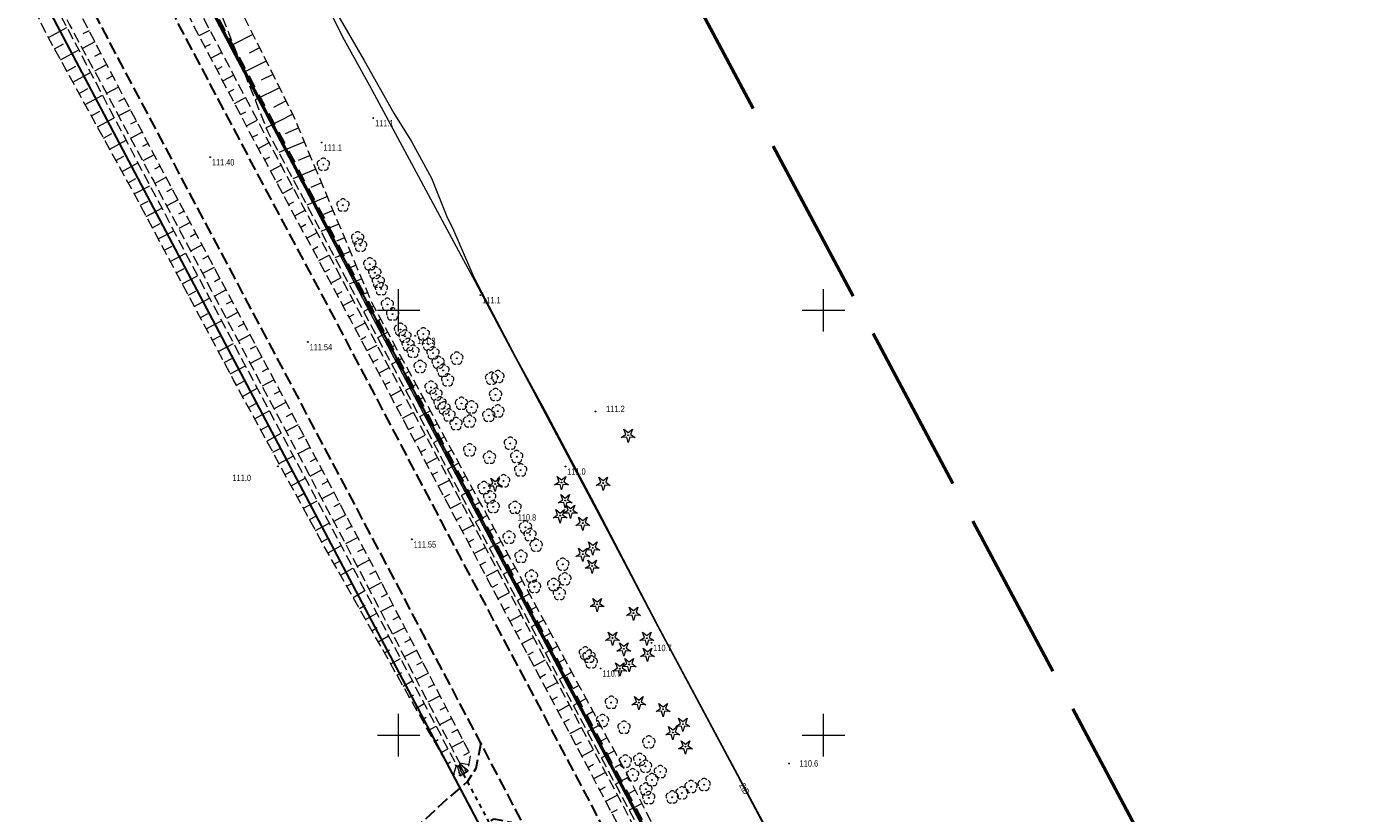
# Model space of a CAD drawing. Header units: metres. Extents: x 7531673 to 7533164, y 5721297 to 5724010.
# Tile 37 of 58: x 7532306 to 7532464, y 5722741 to 5722833. Entities that reach past the tile are written whole.
import ezdxf
from ezdxf.enums import TextEntityAlignment as Align

# ---------------------------------------------------------------- set-up
doc = ezdxf.new("R2010")
doc.units = ezdxf.units.M
for name, pattern in [('4_SUPT_01', [0]), ('GAO', [2.5, 1.5, -1]), ('GDE', [0]), ('GUZ', [1, 0.5, -0.5]), ('L_0_05', [1.75, 1.25, -0.5]), ('L_0_06', [2, 1.5, -0.5]), ('L_0_09', [2.5, 2, -0.5]), ('L_0_7E', [1, 0.5, -0.5])]:
    doc.linetypes.add(name, pattern=pattern)
doc.layers.get('0').update_dxf_attribs({"color": 252})
for name, color, linetype, lineweight in [('Dzialki', 80, 'GDE', 30), ('EPGPO_L_0', 204, 'GAO', 70), ('jezdnia', 252, 'L_0_06', 18), ('k', 252, 'Continuous', 18), ('przepust', 252, 'L_0_7E', 35), ('RTPW_T_0', 252, 'Continuous', 15), ('skarpa_nieumocniona', 252, 'L_0_05', 18), ('skarpa_umocniona', 252, 'Continuous', 18), ('SUPT_E_T_0', 30, 'Continuous', 15), ('SUPT_L_0', 30, '4_SUPT_01', 18), ('Uzytki', 252, 'GUZ', 18), ('wysokosci_naturalne', 7, 'Continuous', 18), ('wysokosci_sztuczne', 7, 'Continuous', 18)]:
    doc.layers.add(name, color=color, linetype=linetype, lineweight=lineweight)
doc.layers.add('zakres', color=7, linetype='L_0_09', lineweight=50, true_color=0xff05ff)
doc.styles.get("Standard").update_dxf_attribs({"font": 'arial.ttf'})

# ---------------------------------------------------------------- blocks, each defined once
blk = doc.blocks.new('2_RTPW01')
at = {"linetype": 'Continuous'}
blk.add_circle((0, 0), 0.045, dxfattribs=at)
blk = doc.blocks.new('L_0_7E_1')
at = {"color": 0, "linetype": 'Continuous', "lineweight": 13, "flags": 128}
for points in [[(0, 0), (-0.7, 0.7)], [(0, 0), (-0.7, -0.7)]]:
    blk.add_lwpolyline(points, dxfattribs=at)
blk = doc.blocks.new('OBOP02_01')
at = {"linetype": 'Continuous', "lineweight": 18}
blk.add_hatch(color=0, dxfattribs=at).paths.add_polyline_path([(0, -0.1, 1), (0, 0.1, 1)])
at = {"color": 0, "linetype": 'Continuous', "lineweight": 18}
blk.add_circle((0, 0), 0.1, dxfattribs=at)
for centre, radius, start, end in [((-0.77, 0.25), 0.7, 101.6336, 222.6627), ((0, 0.8), 0.7, 29.8459, 150.1541), ((0.77, 0.25), 0.7, 317.3373, 78.3664), ((-0.46, -0.64), 0.71, 174.3693, 292.5572), ((0.46, -0.64), 0.71, 247.4428, 5.6307)]:
    blk.add_arc(centre, radius, start, end, dxfattribs=at)
blk = doc.blocks.new('OBOP01_01')
at = {"linetype": 'Continuous', "lineweight": 18}
blk.add_hatch(color=0, dxfattribs=at).paths.add_polyline_path([(0, -0.1, 1), (0, 0.1, 1)])
at = {"color": 0, "linetype": 'Continuous', "lineweight": 18, "flags": 128}
blk.add_lwpolyline([(0, -1.74), (-0.35, -0.48), (-1.65, -0.54), (-0.57, 0.18), (-1.02, 1.4), (0, 0.6), (1.02, 1.4), (0.57, 0.18), (1.65, -0.54), (0.35, -0.48), (0, -1.74)], dxfattribs=at)
at = {"color": 0, "linetype": 'Continuous', "lineweight": 18}
blk.add_circle((0, 0), 0.1, dxfattribs=at)
blk = doc.blocks.new('RTPW01')
at = {"linetype": 'Continuous', "lineweight": 13}
blk.add_hatch(color=0, dxfattribs=at).paths.add_polyline_path([(0, -0.09, 1), (0, 0.09, 1)])
at = {"color": 0, "linetype": 'Continuous', "lineweight": 13}
blk.add_circle((0, 0), 0.0906, dxfattribs=at)
blk = doc.blocks.new('RTPW02')
at = {"linetype": 'Continuous', "lineweight": 13}
blk.add_hatch(color=0, dxfattribs=at).paths.add_polyline_path([(0, -0.09, 1), (0, 0.09, 1)])
at = {"color": 0, "linetype": 'Continuous', "lineweight": 13}
blk.add_circle((0, 0), 0.0906, dxfattribs=at)

msp = doc.modelspace()

# ---------------------------------------------------------------- linework, layer by layer
at = {"layer": 'Dzialki'}
for p, q in [((7532306.54, 5722876.13), (7532381.3, 5722734.67)), ((7532375.62, 5722709.05), (7532291.51, 5722868.19))]:
    msp.add_line(p, q, dxfattribs=at)
at = {"layer": 'EPGPO_L_0', "linetype": 'GAO'}
msp.add_line((7532306.54, 5722876.13), (7532562.9, 5722391.02), dxfattribs=at)
at = {"layer": 'jezdnia', "color": 251, "lineweight": 30, "flags": 128}
for points in [[(7532144.01, 5723175.21), (7532155.76, 5723152.94), (7532168.7, 5723128.19), (7532182.31, 5723102.41), (7532194.47, 5723079.23), (7532202.46, 5723064.01), (7532210.49, 5723048.62), (7532221.06, 5723028.65), (7532227.64, 5723016.17), (7532246.34, 5722980.72), (7532257.79, 5722959.03), (7532270.63, 5722934.77), (7532282.33, 5722912.62), (7532295.34, 5722888.02), (7532312.1, 5722856.4), (7532321.26, 5722839.02), (7532331.45, 5722819.68), (7532342.89, 5722798.17), (7532354.92, 5722775.31), (7532372.54, 5722742.03), (7532384.06, 5722720.15), (7532394.1, 5722701.22), (7532400.58, 5722688.99), (7532401.01, 5722688.15), (7532412.82, 5722665.8), (7532424.3, 5722644.09), (7532435.61, 5722622.71), (7532446.73, 5722601.75), (7532458.11, 5722580.18), (7532470.06, 5722557.58), (7532482.2, 5722534.57), (7532492.66, 5722514.76), (7532501.35, 5722498.33), (7532513.72, 5722474.97), (7532523.07, 5722457.35), (7532533.17, 5722438.19), (7532544.39, 5722416.98), (7532555.35, 5722396.19), (7532555.41, 5722396.05), (7532559.52, 5722388.58), (7532564.33, 5722379.89), (7532564.69, 5722379.25), (7532568.67, 5722372.06), (7532573.59, 5722363.27), (7532579.36, 5722352.97), (7532583.23, 5722346.24), (7532589.26, 5722338.92)], [(7532617.08, 5722258.26), (7532614.15, 5722263.69), (7532608.62, 5722274.38), (7532604.74, 5722281.75), (7532598.63, 5722293.3), (7532591.34, 5722307.27), (7532584.12, 5722321.19), (7532576.54, 5722335.73), (7532569.41, 5722349.09), (7532568.55, 5722350.78), (7532565.6, 5722356.67), (7532560.78, 5722366.49), (7532556.81, 5722374.68), (7532556.51, 5722375.32), (7532552.38, 5722383.77), (7532548.35, 5722392.05), (7532548.26, 5722392.2), (7532537.21, 5722413.25), (7532526.05, 5722434.31), (7532515.77, 5722453.81), (7532506.62, 5722471.04), (7532493.84, 5722495.26), (7532485.47, 5722511.03), (7532474.97, 5722530.92), (7532462.83, 5722553.9), (7532450.84, 5722576.6), (7532439.72, 5722597.63), (7532428.42, 5722619), (7532417.29, 5722640.04), (7532405.47, 5722662.39), (7532394.18, 5722683.74), (7532376.97, 5722716.29), (7532365.35, 5722738.22), (7532359.68, 5722749.07), (7532347.98, 5722771.21), (7532335.72, 5722794.35), (7532324.06, 5722816.35), (7532314.09, 5722835.15), (7532304.88, 5722852.71), (7532288.18, 5722884.36), (7532275.18, 5722908.84), (7532263.14, 5722931.64), (7532250.74, 5722954.99), (7532238.99, 5722977.22), (7532220.85, 5723011.65), (7532214.02, 5723024.62), (7532203.45, 5723044.66), (7532195.36, 5723060.09), (7532187.44, 5723075.14), (7532175.36, 5723098.19), (7532161.65, 5723124.23), (7532148.64, 5723149.19), (7532136.91, 5723171.4)], [(7532359.68, 5722749.07), (7532359.09, 5722746.09), (7532358.09, 5722744.54), (7532355.64, 5722742.43), (7532351.32, 5722738.46), (7532353.88, 5722735.64), (7532361.21, 5722740.17), (7532363.21, 5722739.77), (7532365.35, 5722738.22)]]:
    msp.add_lwpolyline(points, dxfattribs=at)
at = {"layer": 'k', "linetype": 'Continuous', "lineweight": 18, "flags": 128}
for points in [[(7532350, 5722797.5), (7532350, 5722802.5)], [(7532400, 5722797.5), (7532400, 5722802.5)], [(7532347.5, 5722800), (7532352.5, 5722800)], [(7532397.5, 5722800), (7532402.5, 5722800)], [(7532350, 5722747.5), (7532350, 5722752.5)], [(7532400, 5722747.5), (7532400, 5722752.5)], [(7532347.5, 5722750), (7532352.5, 5722750)], [(7532397.5, 5722750), (7532402.5, 5722750)]]:
    msp.add_lwpolyline(points, dxfattribs=at)
at = {"layer": 'przepust', "color": 24, "lineweight": 30, "flags": 128}
msp.add_lwpolyline([(7532357.13, 5722746.33), (7532361.34, 5722738.37)], dxfattribs=at)
at = {"layer": 'skarpa_nieumocniona', "color": 252, "lineweight": 18, "flags": 128}
for points in [[(7532398.06, 5722701.58), (7532399.09, 5722700.44), (7532398.86, 5722702.15), (7532388.52, 5722722.5), (7532377.17, 5722744.88), (7532359.53, 5722777.5), (7532346.88, 5722800.83), (7532337.58, 5722823.01), (7532327.36, 5722843.46), (7532318.41, 5722859.98), (7532302.37, 5722889.85), (7532286.27, 5722914.94), (7532275.41, 5722937.34), (7532261.82, 5722961.14), (7532250.8, 5722983.26), (7532231.81, 5723018.67), (7532232.32, 5723025.84), (7532230.37, 5723034.13), (7532224.38, 5723049.96), (7532221.23, 5723055.36), (7532210.65, 5723068.45), (7532199.94, 5723082.97), (7532186.7, 5723104.32), (7532172.78, 5723133.56), (7532160.9, 5723155.77), (7532148.97, 5723178.9), (7532147.17, 5723177.18), (7532158.94, 5723154.42), (7532171.67, 5723130.18), (7532185.47, 5723103.69), (7532197.24, 5723081.54), (7532208.99, 5723066.67), (7532217.24, 5723053.62), (7532226.88, 5723032.44), (7532230.48, 5723024.72), (7532229.12, 5723022.09), (7532230.83, 5723018.09), (7532249.4, 5722982.51), (7532260.71, 5722960.6), (7532273.74, 5722936.32), (7532285.42, 5722914.48), (7532300.07, 5722891.7), (7532317.27, 5722859.13), (7532326.05, 5722842.58), (7532334.56, 5722821.07), (7532345.69, 5722800.21), (7532358.12, 5722776.84), (7532375.7, 5722743.91), (7532387.34, 5722721.78)], [(7532397.77, 5722701.44), (7532398.06, 5722699.99), (7532396.48, 5722700.8), (7532385.68, 5722720.58), (7532374.07, 5722742.82), (7532356.38, 5722776.09), (7532344.25, 5722799.09), (7532332.85, 5722820.24), (7532322.5, 5722839.94), (7532313.47, 5722857.01), (7532296.65, 5722888.84), (7532283.76, 5722913.45), (7532271.97, 5722935.45), (7532259.21, 5722959.72), (7532247.74, 5722981.44), (7532229.06, 5723016.92), (7532222.5, 5723029.44), (7532211.9, 5723049.37), (7532203.96, 5723064.4), (7532195.66, 5723080.05), (7532183.86, 5723102.83), (7532170.08, 5723128.98), (7532157.25, 5723153.53), (7532145.45, 5723175.95), (7532146.83, 5723176.8), (7532158.49, 5723154.35), (7532171.29, 5723129.83), (7532185.13, 5723103.59), (7532196.88, 5723081.2), (7532205.4, 5723065.35), (7532213.33, 5723050.46), (7532224.07, 5723030.51), (7532230.28, 5723017.73), (7532248.87, 5722982.12), (7532260.33, 5722960.41), (7532273.35, 5722936.16), (7532285.04, 5722914.26), (7532297.92, 5722889.86), (7532314.56, 5722857.85), (7532323.58, 5722840.96), (7532334.14, 5722820.89), (7532345.28, 5722799.99), (7532357.76, 5722776.69), (7532375.38, 5722743.65), (7532386.95, 5722721.57)], [(7532357.27, 5722746.55), (7532358.17, 5722745.79), (7532358.49, 5722747.65), (7532346.59, 5722770.67), (7532334.39, 5722793.63), (7532322.59, 5722815.69), (7532312.7, 5722834.54), (7532303.46, 5722852.13), (7532286.94, 5722883.58), (7532273.83, 5722908.3), (7532261.69, 5722931.27), (7532249.53, 5722954.15), (7532237.73, 5722976.49), (7532219.57, 5723010.99), (7532212.68, 5723023.95), (7532202.11, 5723043.85), (7532193.87, 5723059.4), (7532186.11, 5723074.41), (7532173.94, 5723097.66), (7532160.52, 5723123.45), (7532147.2, 5723148.63), (7532135.72, 5723170.66), (7532133.76, 5723169.67), (7532145.86, 5723148), (7532159.04, 5723122.85), (7532172.73, 5723097.08), (7532184.93, 5723073.46), (7532192.49, 5723058.81), (7532200.66, 5723043.24), (7532211.33, 5723023.13), (7532218.19, 5723010.04), (7532236.38, 5722975.75), (7532248.07, 5722953.3), (7532260.31, 5722930.8), (7532272.72, 5722907.53), (7532285.56, 5722882.68), (7532301.98, 5722851.52), (7532311.28, 5722833.59), (7532321.17, 5722815.19), (7532333.07, 5722792.71), (7532343.28, 5722773.42)], [(7532356.92, 5722746.28), (7532357.24, 5722745.22), (7532356.37, 5722745.45), (7532341.04, 5722772.59), (7532330.53, 5722791.87), (7532318.68, 5722814.08), (7532308.61, 5722832.39), (7532299.29, 5722851.64), (7532283.12, 5722881.23), (7532270.2, 5722906.39), (7532258.08, 5722929.91), (7532246.68, 5722952.75), (7532233.99, 5722974.7), (7532217.04, 5723009.48), (7532209.77, 5723022.34), (7532204.34, 5723032.45), (7532198.46, 5723041.7), (7532190.07, 5723058.18), (7532183.7, 5723072.51), (7532171.07, 5723096.79), (7532157.56, 5723121.79), (7532144.14, 5723147.08), (7532132.29, 5723168.34), (7532133.63, 5723169.37), (7532145.52, 5723147.88), (7532158.69, 5723122.46), (7532172.42, 5723096.93), (7532184.61, 5723073.22), (7532192.19, 5723058.69), (7532200.35, 5723042.97), (7532210.82, 5723022.9), (7532217.83, 5723009.86), (7532235.8, 5722975.33), (7532247.5, 5722953.07), (7532259.78, 5722930.54), (7532271.96, 5722907.2), (7532284.15, 5722881.88), (7532301.36, 5722851.54), (7532310.9, 5722833.39), (7532320.6, 5722814.89), (7532332.33, 5722792.78), (7532342.81, 5722773.13)]]:
    msp.add_lwpolyline(points, close=True, dxfattribs=at)
at = {"layer": 'skarpa_nieumocniona', "color": 252, "linetype": 'Continuous', "lineweight": 18, "flags": 128}
for points in [[(7532308.78, 5722832.09), (7532310.95, 5722833.29)], [(7532313.56, 5722832.9), (7532312.82, 5722832.51)], [(7532326.51, 5722832.32), (7532327.78, 5722832.98)], [(7532332.86, 5722832.45), (7532330.52, 5722831.28)], [(7532309.5, 5722830.78), (7532310.57, 5722831.37)], [(7532314.26, 5722831.57), (7532312.78, 5722830.79)], [(7532327.2, 5722830.99), (7532327.84, 5722831.32)], [(7532333.64, 5722830.89), (7532332.4, 5722830.27)], [(7532310.22, 5722829.46), (7532312.35, 5722830.63)], [(7532314.96, 5722830.24), (7532314.22, 5722829.86)], [(7532327.9, 5722829.66), (7532329.17, 5722830.33)], [(7532334.43, 5722829.32), (7532331.81, 5722828.02)], [(7532310.94, 5722828.15), (7532311.99, 5722828.72)], [(7532311.67, 5722826.83), (7532313.74, 5722827.97)], [(7532315.65, 5722828.91), (7532314.2, 5722828.15)], [(7532328.6, 5722828.33), (7532329.24, 5722828.67)], [(7532329.3, 5722827), (7532330.57, 5722827.67)], [(7532335.21, 5722827.76), (7532333.83, 5722827.07)], [(7532312.39, 5722825.52), (7532313.41, 5722826.08)], [(7532317.05, 5722826.26), (7532315.62, 5722825.51)], [(7532316.35, 5722827.58), (7532315.63, 5722827.21)], [(7532335.99, 5722826.19), (7532333.1, 5722824.75)], [(7532313.11, 5722824.2), (7532315.13, 5722825.32)], [(7532317.74, 5722824.93), (7532317.04, 5722824.56)], [(7532329.99, 5722825.68), (7532330.63, 5722826.01)], [(7532330.69, 5722824.35), (7532331.97, 5722825.02)], [(7532336.77, 5722824.63), (7532335.26, 5722823.87)], [(7532313.84, 5722822.89), (7532314.83, 5722823.44)], [(7532318.44, 5722823.6), (7532317.04, 5722822.87)], [(7532331.39, 5722823.02), (7532332.03, 5722823.36)], [(7532337.55, 5722823.06), (7532334.4, 5722821.48)], [(7532314.56, 5722821.58), (7532316.53, 5722822.66)], [(7532319.14, 5722822.27), (7532318.45, 5722821.91)], [(7532332.09, 5722821.69), (7532333.36, 5722822.36)], [(7532338.24, 5722821.45), (7532336.65, 5722820.78)], [(7532315.28, 5722820.26), (7532316.25, 5722820.79)], [(7532316, 5722818.95), (7532317.92, 5722820)], [(7532319.83, 5722820.94), (7532318.46, 5722820.22)], [(7532332.78, 5722820.36), (7532333.42, 5722820.7)], [(7532338.91, 5722819.83), (7532335.89, 5722818.57)], [(7532320.53, 5722819.61), (7532319.85, 5722819.26)], [(7532321.23, 5722818.29), (7532319.88, 5722817.58)], [(7532333.5, 5722819.04), (7532334.76, 5722819.73)], [(7532339.59, 5722818.22), (7532338.16, 5722817.62)], [(7532316.73, 5722817.63), (7532317.67, 5722818.15)], [(7532317.45, 5722816.32), (7532319.31, 5722817.34)], [(7532321.93, 5722816.96), (7532321.26, 5722816.61)], [(7532334.21, 5722817.72), (7532334.84, 5722818.06)], [(7532334.92, 5722816.4), (7532336.17, 5722817.08)], [(7532340.27, 5722816.61), (7532337.55, 5722815.47)], [(7532318.17, 5722815), (7532319.09, 5722815.51)], [(7532322.62, 5722815.63), (7532321.31, 5722814.93)], [(7532335.63, 5722815.08), (7532336.25, 5722815.42)], [(7532318.89, 5722813.69), (7532320.72, 5722814.66)], [(7532323.33, 5722814.31), (7532322.67, 5722813.95)], [(7532336.34, 5722813.76), (7532337.58, 5722814.43)], [(7532340.94, 5722814.99), (7532339.66, 5722814.45)], [(7532319.6, 5722812.36), (7532320.51, 5722812.85)], [(7532320.3, 5722811.04), (7532322.13, 5722812.01)], [(7532324.04, 5722812.98), (7532322.71, 5722812.28)], [(7532337.05, 5722812.44), (7532337.67, 5722812.77)], [(7532341.62, 5722813.38), (7532339.2, 5722812.37)], [(7532324.75, 5722811.66), (7532324.08, 5722811.31)], [(7532325.45, 5722810.34), (7532324.12, 5722809.62)], [(7532337.77, 5722811.12), (7532338.99, 5722811.78)], [(7532342.3, 5722811.76), (7532341.16, 5722811.29)], [(7532321.01, 5722809.72), (7532321.92, 5722810.2)], [(7532321.71, 5722808.39), (7532323.53, 5722809.36)], [(7532326.16, 5722809.02), (7532325.49, 5722808.66)], [(7532338.48, 5722809.8), (7532339.09, 5722810.13)], [(7532339.19, 5722808.48), (7532340.41, 5722809.14)], [(7532342.97, 5722810.15), (7532340.86, 5722809.26)], [(7532322.42, 5722807.07), (7532323.33, 5722807.55)], [(7532326.87, 5722807.69), (7532325.52, 5722806.97)], [(7532339.9, 5722807.16), (7532340.51, 5722807.49)], [(7532343.65, 5722808.54), (7532342.67, 5722808.13)], [(7532323.13, 5722805.75), (7532324.94, 5722806.71)], [(7532327.58, 5722806.37), (7532326.9, 5722806.01)], [(7532340.61, 5722805.84), (7532341.82, 5722806.49)], [(7532344.33, 5722806.92), (7532342.51, 5722806.16)], [(7532323.83, 5722804.42), (7532324.74, 5722804.9)], [(7532324.54, 5722803.1), (7532326.34, 5722804.06)], [(7532328.28, 5722805.05), (7532326.92, 5722804.32)], [(7532341.32, 5722804.52), (7532341.92, 5722804.84)], [(7532345, 5722805.31), (7532344.17, 5722804.96)], [(7532328.99, 5722803.73), (7532328.31, 5722803.36)], [(7532342.04, 5722803.2), (7532343.23, 5722803.84)], [(7532345.68, 5722803.7), (7532344.17, 5722803.06)], [(7532325.24, 5722801.78), (7532326.15, 5722802.26)], [(7532325.95, 5722800.45), (7532327.75, 5722801.41)], [(7532329.7, 5722802.4), (7532328.33, 5722801.67)], [(7532330.41, 5722801.08), (7532329.72, 5722800.71)], [(7532342.75, 5722801.88), (7532343.34, 5722802.2)], [(7532343.46, 5722800.56), (7532344.64, 5722801.19)], [(7532346.36, 5722802.08), (7532345.68, 5722801.8)], [(7532326.66, 5722799.13), (7532327.56, 5722799.61)], [(7532331.11, 5722799.76), (7532329.73, 5722799.02)], [(7532344.17, 5722799.24), (7532344.76, 5722799.55)], [(7532347.07, 5722800.48), (7532345.89, 5722799.84)], [(7532327.36, 5722797.81), (7532329.16, 5722798.76)], [(7532331.82, 5722798.43), (7532331.13, 5722798.06)], [(7532344.87, 5722797.91), (7532346.06, 5722798.54)], [(7532347.9, 5722798.95), (7532347.3, 5722798.62)], [(7532328.07, 5722796.48), (7532328.96, 5722796.96)], [(7532332.53, 5722797.11), (7532331.13, 5722796.37)], [(7532345.57, 5722796.58), (7532346.17, 5722796.9)], [(7532348.74, 5722797.41), (7532347.53, 5722796.75)], [(7532328.78, 5722795.16), (7532330.56, 5722796.11)], [(7532333.24, 5722795.79), (7532332.54, 5722795.42)], [(7532346.27, 5722795.26), (7532347.48, 5722795.89)], [(7532349.57, 5722795.87), (7532348.96, 5722795.54)], [(7532329.48, 5722793.84), (7532330.37, 5722794.31)], [(7532330.19, 5722792.51), (7532331.97, 5722793.46)], [(7532333.94, 5722794.47), (7532332.54, 5722793.72)], [(7532334.65, 5722793.14), (7532333.94, 5722792.77)], [(7532346.97, 5722793.93), (7532347.58, 5722794.25)], [(7532347.67, 5722792.6), (7532348.89, 5722793.25)], [(7532350.4, 5722794.33), (7532349.17, 5722793.66)], [(7532330.9, 5722791.19), (7532331.78, 5722791.67)], [(7532335.35, 5722791.82), (7532333.94, 5722791.07)], [(7532348.37, 5722791.28), (7532348.99, 5722791.6)], [(7532351.24, 5722792.79), (7532350.62, 5722792.46)], [(7532331.62, 5722789.87), (7532333.37, 5722790.83)], [(7532336.06, 5722790.49), (7532335.35, 5722790.12)], [(7532349.07, 5722789.95), (7532350.31, 5722790.6)], [(7532352.07, 5722791.25), (7532350.82, 5722790.57)], [(7532332.34, 5722788.56), (7532333.21, 5722789.03)], [(7532336.76, 5722789.17), (7532335.34, 5722788.42)], [(7532349.77, 5722788.62), (7532350.39, 5722788.95)], [(7532352.91, 5722789.72), (7532352.27, 5722789.37)], [(7532333.05, 5722787.24), (7532334.78, 5722788.18)], [(7532337.46, 5722787.84), (7532336.75, 5722787.47)], [(7532350.47, 5722787.3), (7532351.72, 5722787.96)], [(7532353.74, 5722788.18), (7532352.46, 5722787.48)], [(7532333.77, 5722785.92), (7532334.63, 5722786.39)], [(7532334.49, 5722784.61), (7532336.19, 5722785.54)], [(7532338.17, 5722786.52), (7532336.75, 5722785.76)], [(7532338.87, 5722785.2), (7532338.16, 5722784.82)], [(7532351.17, 5722785.97), (7532351.8, 5722786.3)], [(7532351.87, 5722784.64), (7532353.14, 5722785.31)], [(7532354.57, 5722786.64), (7532353.93, 5722786.29)], [(7532355.41, 5722785.1), (7532354.1, 5722784.39)], [(7532335.21, 5722783.29), (7532336.05, 5722783.75)], [(7532339.58, 5722783.87), (7532338.15, 5722783.11)], [(7532352.57, 5722783.32), (7532353.21, 5722783.65)], [(7532356.24, 5722783.56), (7532355.58, 5722783.2)], [(7532335.93, 5722781.97), (7532337.61, 5722782.89)], [(7532340.28, 5722782.55), (7532339.57, 5722782.17)], [(7532353.27, 5722781.99), (7532354.56, 5722782.67)], [(7532357.08, 5722782.02), (7532355.75, 5722781.3)], [(7532336.64, 5722780.66), (7532337.48, 5722781.11)], [(7532340.98, 5722781.22), (7532339.55, 5722780.46)], [(7532353.97, 5722780.66), (7532354.62, 5722781)], [(7532357.91, 5722780.49), (7532357.24, 5722780.12)], [(7532337.36, 5722779.34), (7532339.02, 5722780.24)], [(7532341.69, 5722779.9), (7532340.97, 5722779.52)], [(7532354.67, 5722779.34), (7532355.97, 5722780.02)], [(7532358.75, 5722778.95), (7532357.39, 5722778.21)], [(7532338.08, 5722778.02), (7532338.9, 5722778.47)], [(7532338.8, 5722776.7), (7532340.43, 5722777.59)], [(7532342.39, 5722778.57), (7532340.96, 5722777.81)], [(7532343.09, 5722777.25), (7532342.38, 5722776.87)], [(7532355.37, 5722778.01), (7532356.03, 5722778.36)], [(7532356.07, 5722776.68), (7532357.39, 5722777.38)], [(7532359.58, 5722777.41), (7532358.9, 5722777.04)], [(7532339.52, 5722775.39), (7532340.33, 5722775.83)], [(7532343.8, 5722775.92), (7532342.36, 5722775.16)], [(7532356.77, 5722775.36), (7532357.43, 5722775.71)], [(7532360.41, 5722775.87), (7532359.04, 5722775.12)], [(7532340.23, 5722774.07), (7532341.84, 5722774.95)], [(7532344.5, 5722774.6), (7532343.78, 5722774.22)], [(7532357.47, 5722774.03), (7532358.8, 5722774.74)], [(7532361.24, 5722774.33), (7532360.55, 5722773.96)], [(7532340.95, 5722772.75), (7532341.75, 5722773.19)], [(7532345.21, 5722773.27), (7532343.76, 5722772.5)], [(7532358.18, 5722772.71), (7532358.84, 5722773.06)], [(7532362.08, 5722772.79), (7532360.68, 5722772.04)], [(7532341.69, 5722771.45), (7532343.24, 5722772.32)], [(7532345.91, 5722771.95), (7532345.18, 5722771.56)], [(7532358.88, 5722771.38), (7532360.21, 5722772.09)], [(7532362.91, 5722771.25), (7532362.21, 5722770.87)], [(7532342.42, 5722770.14), (7532343.18, 5722770.57)], [(7532343.16, 5722768.83), (7532344.63, 5722769.66)], [(7532346.61, 5722770.62), (7532345.13, 5722769.86)], [(7532359.59, 5722770.06), (7532360.25, 5722770.41)], [(7532360.29, 5722768.73), (7532361.62, 5722769.44)], [(7532363.74, 5722769.71), (7532362.33, 5722768.95)], [(7532343.9, 5722767.53), (7532344.61, 5722767.93)], [(7532347.99, 5722767.96), (7532346.52, 5722767.2)], [(7532347.3, 5722769.29), (7532346.56, 5722768.91)], [(7532364.57, 5722768.17), (7532363.87, 5722767.79)], [(7532344.64, 5722766.22), (7532346.03, 5722767.01)], [(7532348.68, 5722766.63), (7532347.95, 5722766.25)], [(7532361, 5722767.41), (7532361.66, 5722767.77)], [(7532361.7, 5722766.09), (7532363.04, 5722766.8)], [(7532365.41, 5722766.63), (7532363.98, 5722765.86)], [(7532345.38, 5722764.92), (7532346.05, 5722765.3)], [(7532349.37, 5722765.29), (7532347.9, 5722764.54)], [(7532362.4, 5722764.76), (7532363.07, 5722765.12)], [(7532366.24, 5722765.09), (7532365.52, 5722764.71)], [(7532346.11, 5722763.61), (7532347.42, 5722764.35)], [(7532350.06, 5722763.96), (7532349.33, 5722763.58)], [(7532363.11, 5722763.44), (7532364.45, 5722764.15)], [(7532367.07, 5722763.55), (7532365.63, 5722762.77)], [(7532346.85, 5722762.3), (7532347.49, 5722762.66)], [(7532347.59, 5722761), (7532348.82, 5722761.69)], [(7532350.75, 5722762.63), (7532349.29, 5722761.88)], [(7532363.81, 5722762.11), (7532364.48, 5722762.47)], [(7532364.52, 5722760.79), (7532365.86, 5722761.5)], [(7532367.9, 5722762.01), (7532367.18, 5722761.62)], [(7532348.33, 5722759.69), (7532348.92, 5722760.03)], [(7532352.12, 5722759.96), (7532350.67, 5722759.22)], [(7532351.44, 5722761.3), (7532350.71, 5722760.92)], [(7532368.74, 5722760.48), (7532367.28, 5722759.69)], [(7532349.07, 5722758.39), (7532350.22, 5722759.04)], [(7532352.81, 5722758.63), (7532352.09, 5722758.26)], [(7532365.22, 5722759.46), (7532365.89, 5722759.82)], [(7532365.92, 5722758.14), (7532367.27, 5722758.86)], [(7532369.57, 5722758.94), (7532368.84, 5722758.54)], [(7532349.8, 5722757.08), (7532350.36, 5722757.39)], [(7532353.5, 5722757.3), (7532352.06, 5722756.55)], [(7532366.63, 5722756.81), (7532367.3, 5722757.17)], [(7532370.4, 5722757.4), (7532368.93, 5722756.6)], [(7532350.54, 5722755.77), (7532351.61, 5722756.38)], [(7532354.19, 5722755.97), (7532353.47, 5722755.6)], [(7532367.33, 5722755.49), (7532368.68, 5722756.21)], [(7532371.23, 5722755.86), (7532370.49, 5722755.46)], [(7532351.28, 5722754.47), (7532351.8, 5722754.76)], [(7532352.02, 5722753.16), (7532353.01, 5722753.72)], [(7532354.88, 5722754.63), (7532353.44, 5722753.89)], [(7532368.04, 5722754.17), (7532368.71, 5722754.53)], [(7532372.07, 5722754.32), (7532370.57, 5722753.51)], [(7532352.76, 5722751.86), (7532353.23, 5722752.13)], [(7532355.57, 5722753.3), (7532354.85, 5722752.93)], [(7532368.74, 5722752.84), (7532370.09, 5722753.56)], [(7532372.9, 5722752.78), (7532372.15, 5722752.37)], [(7532353.49, 5722750.55), (7532354.41, 5722751.07)], [(7532356.26, 5722751.97), (7532354.83, 5722751.23)], [(7532356.95, 5722750.64), (7532356.23, 5722750.27)], [(7532369.45, 5722751.52), (7532370.12, 5722751.88)], [(7532370.15, 5722750.19), (7532371.51, 5722750.91)], [(7532373.73, 5722751.24), (7532372.22, 5722750.42)], [(7532354.23, 5722749.24), (7532354.67, 5722749.49)], [(7532357.63, 5722749.3), (7532356.22, 5722748.57)], [(7532370.85, 5722748.87), (7532371.53, 5722749.23)], [(7532374.56, 5722749.7), (7532373.81, 5722749.29)], [(7532354.97, 5722747.94), (7532355.8, 5722748.41)], [(7532358.32, 5722747.97), (7532357.62, 5722747.61)], [(7532371.56, 5722747.54), (7532372.92, 5722748.27)], [(7532375.4, 5722748.16), (7532373.87, 5722747.34)], [(7532355.71, 5722746.63), (7532356.1, 5722746.86)], [(7532356.51, 5722745.42), (7532356.81, 5722746.49)], [(7532358.3, 5722746.53), (7532357.18, 5722746.72)], [(7532372.26, 5722746.22), (7532372.94, 5722746.58)], [(7532376.23, 5722746.62), (7532375.46, 5722746.21)], [(7532372.97, 5722744.89), (7532374.33, 5722745.62)], [(7532377.06, 5722745.08), (7532375.52, 5722744.25)], [(7532373.67, 5722743.57), (7532374.35, 5722743.93)], [(7532374.37, 5722742.24), (7532375.74, 5722742.96)], [(7532377.86, 5722743.52), (7532377.09, 5722743.13)], [(7532375.06, 5722740.91), (7532375.75, 5722741.27)], [(7532378.65, 5722741.96), (7532377.13, 5722741.19)]]:
    msp.add_lwpolyline(points, dxfattribs=at)
at = {"layer": 'skarpa_umocniona', "color": 252, "linetype": 'Continuous', "lineweight": 18, "flags": 128}
msp.add_lwpolyline([(7532357.27, 5722746.55), (7532356.92, 5722746.28), (7532357.24, 5722745.22), (7532358.17, 5722745.79)], close=True, dxfattribs=at)
for points in [[(7532357.77, 5722745.54), (7532357.19, 5722746.49)], [(7532357.56, 5722745.41), (7532357.27, 5722745.87)], [(7532357.98, 5722745.67), (7532357.81, 5722745.96)], [(7532357.34, 5722745.28), (7532357.1, 5722745.68)]]:
    msp.add_lwpolyline(points, dxfattribs=at)
at = {"layer": 'SUPT_L_0', "linetype": '4_SUPT_01'}
for p, q in [((7532337.27, 5722844.42), (7532343.6, 5722831.82)), ((7532325.54, 5722839.77), (7532338.5, 5722815.3)), ((7532341.72, 5722836.71), (7532345.95, 5722829.41)), ((7532343.6, 5722831.82), (7532346.58, 5722826.44)), ((7532345.95, 5722829.41), (7532349.42, 5722823.2)), ((7532346.58, 5722826.44), (7532358.96, 5722803.42)), ((7532349.42, 5722823.2), (7532351.51, 5722819.86)), ((7532351.51, 5722819.86), (7532353.86, 5722815.55)), ((7532338.5, 5722815.3), (7532346.66, 5722799.7)), ((7532353.86, 5722815.55), (7532355.67, 5722811.04)), ((7532355.67, 5722811.04), (7532356.45, 5722809.44)), ((7532356.45, 5722809.44), (7532358.87, 5722803.91)), ((7532358.87, 5722803.91), (7532363.78, 5722794.43)), ((7532358.96, 5722803.42), (7532361.83, 5722798.01)), ((7532346.66, 5722799.7), (7532355.34, 5722783.33)), ((7532361.83, 5722798.01), (7532365.59, 5722790.97)), ((7532363.78, 5722794.43), (7532367.16, 5722788.27)), ((7532365.59, 5722790.97), (7532374.58, 5722774.04)), ((7532367.16, 5722788.27), (7532373.41, 5722776.52)), ((7532355.34, 5722783.33), (7532367.31, 5722760.66)), ((7532373.41, 5722776.52), (7532380.45, 5722763.02)), ((7532374.58, 5722774.04), (7532380.2, 5722763.38)), ((7532380.2, 5722763.38), (7532386.84, 5722750.98)), ((7532380.45, 5722763.02), (7532393.39, 5722738.87)), ((7532367.31, 5722760.66), (7532379.28, 5722738.12)), ((7532386.84, 5722750.98), (7532389.87, 5722745.24)), ((7532389.87, 5722745.24), (7532395.79, 5722734.21))]:
    msp.add_line(p, q, dxfattribs=at)
at = {"layer": 'Uzytki'}
for p, q in [((7532562.9, 5722391.02), (7532306.54, 5722876.13)), ((7532291.51, 5722868.19), (7532548.18, 5722382.52))]:
    msp.add_line(p, q, dxfattribs=at)
at = {"layer": 'wysokosci_naturalne', "color": 252}
for p in [(7532347.02, 5722822.62), (7532340.94, 5722819.75), (7532359.62, 5722801.78), (7532351.96, 5722796.99), (7532369.63, 5722781.63), (7532363.81, 5722776.22), (7532379.76, 5722760.87), (7532373.78, 5722757.86)]:
    msp.add_point(p, dxfattribs=at)
at = {"layer": 'wysokosci_sztuczne', "color": 252}
for p in [(7532327.81, 5722818.02), (7532339.31, 5722796.27), (7532351.55, 5722773.05)]:
    msp.add_point(p, dxfattribs=at)
at = {"layer": 'zakres', "color": 6, "lineweight": 50, "ltscale": 10}
msp.add_lwpolyline([(7531711.14, 5723861.32), (7531927.66, 5723451.28), (7532248.91, 5722837.99), (7532655.42, 5722066.69), (7533061.63, 5721296.9), (7533163.78, 5721347.42), (7533045.85, 5721572.87), (7532868.05, 5721917.16), (7532735.17, 5722175.75), (7532682.94, 5722276.17), (7532755.64, 5722321.46), (7532723.06, 5722383.63), (7532650.28, 5722338.29), (7532322.07, 5722954.54), (7532208.28, 5723169.59), (7531836.58, 5723882.95), (7531911.57, 5723950.84), (7531857.88, 5724010.14), (7531797.9, 5723955.84), (7531782.57, 5723984.68), (7531673.37, 5723932.85)], close=True, dxfattribs=at)

# ---------------------------------------------------------------- block references
at = {"color": 74, "linetype": 'Continuous', "xscale": 0.5, "yscale": 0.5, "zscale": 0.5}
for name, p in [('OBOP02_01', (7532341.14, 5722817.16)), ('OBOP02_01', (7532343.45, 5722812.36)), ('OBOP02_01', (7532345.17, 5722808.49)), ('OBOP02_01', (7532345.52, 5722807.63)), ('OBOP02_01', (7532346.61, 5722805.43)), ('OBOP02_01', (7532347.2, 5722804.42)), ('OBOP02_01', (7532347.61, 5722803.38)), ('OBOP02_01', (7532347.96, 5722802.51)), ('OBOP02_01', (7532348.68, 5722800.68)), ('OBOP02_01', (7532349.29, 5722799.54)), ('OBOP02_01', (7532350.22, 5722797.74)), ('OBOP02_01', (7532352.91, 5722797.2)), ('OBOP02_01', (7532350.74, 5722796.94)), ('OBOP02_01', (7532351.11, 5722795.96)), ('OBOP02_01', (7532353.51, 5722795.99)), ('OBOP02_01', (7532351.69, 5722795.16)), ('OBOP02_01', (7532354.05, 5722794.96)), ('OBOP02_01', (7532354.65, 5722793.87)), ('OBOP02_01', (7532356.85, 5722794.35)), ('OBOP02_01', (7532352.53, 5722793.37)), ('OBOP02_01', (7532355.23, 5722792.91)), ('OBOP02_01', (7532353.81, 5722790.93)), ('OBOP02_01', (7532355.77, 5722791.79)), ('OBOP02_01', (7532360.94, 5722791.99)), ('OBOP02_01', (7532361.68, 5722792.18)), ('OBOP02_01', (7532354.41, 5722790.11)), ('OBOP02_01', (7532361.41, 5722790.06)), ('OBOP02_01', (7532354.88, 5722789.07)), ('OBOP02_01', (7532355.35, 5722788.49)), ('OBOP02_01', (7532355.93, 5722787.65)), ('OBOP02_01', (7532357.4, 5722789.03)), ('OBOP02_01', (7532358.58, 5722788.6)), ('OBOP02_01', (7532360.61, 5722787.62)), ('OBOP02_01', (7532361.68, 5722788.13)), ('OBOP02_01', (7532356.76, 5722786.64)), ('OBOP02_01', (7532358.35, 5722786.94)), ('OBOP01_01', (7532377.02, 5722785.31)), ('OBOP02_01', (7532358.36, 5722783.55)), ('OBOP02_01', (7532363.14, 5722784.33)), ('OBOP02_01', (7532360.69, 5722782.67)), ('OBOP02_01', (7532363.9, 5722782.77)), ('OBOP02_01', (7532362.36, 5722779.91)), ('OBOP02_01', (7532364.36, 5722781.19)), ('OBOP01_01', (7532369.17, 5722779.74)), ('OBOP01_01', (7532374.09, 5722779.67)), ('OBOP02_01', (7532360.06, 5722779.1)), ('OBOP01_01', (7532361.36, 5722779.56)), ('OBOP02_01', (7532360.71, 5722778.01)), ('OBOP02_01', (7532361.13, 5722776.88)), ('OBOP02_01', (7532363.7, 5722776.78)), ('OBOP01_01', (7532369.61, 5722777.61)), ('OBOP01_01', (7532369, 5722775.84)), ('OBOP01_01', (7532370.23, 5722776.38)), ('OBOP01_01', (7532371.67, 5722774.96)), ('OBOP02_01', (7532364.93, 5722774.47)), ('OBOP02_01', (7532365.46, 5722773.58)), ('OBOP02_01', (7532363, 5722773.28)), ('OBOP02_01', (7532366.19, 5722772.34)), ('OBOP01_01', (7532372.84, 5722772.05)), ('OBOP02_01', (7532364.4, 5722771.02)), ('OBOP01_01', (7532371.67, 5722771.3)), ('OBOP02_01', (7532365.64, 5722768.7)), ('OBOP02_01', (7532369.32, 5722770.1)), ('OBOP01_01', (7532372.78, 5722769.91)), ('OBOP02_01', (7532366, 5722767.47)), ('OBOP02_01', (7532368.26, 5722767.71)), ('OBOP02_01', (7532369.57, 5722768.38)), ('OBOP02_01', (7532368.92, 5722766.65)), ('OBOP01_01', (7532373.37, 5722765.4)), ('OBOP01_01', (7532377.66, 5722764.37)), ('OBOP01_01', (7532375.18, 5722761.43)), ('OBOP01_01', (7532379.22, 5722761.42)), ('OBOP02_01', (7532371.98, 5722759.65)), ('OBOP02_01', (7532372.41, 5722759.26)), ('OBOP01_01', (7532376.51, 5722760.17)), ('OBOP01_01', (7532379.29, 5722759.53)), ('OBOP02_01', (7532372.67, 5722758.6)), ('OBOP01_01', (7532376.04, 5722757.82)), ('OBOP01_01', (7532377.15, 5722758.33)), ('OBOP02_01', (7532375.03, 5722753.84)), ('OBOP01_01', (7532378.28, 5722753.84)), ('OBOP01_01', (7532381.12, 5722753.05)), ('OBOP02_01', (7532374, 5722751.71)), ('OBOP02_01', (7532376.53, 5722750.91)), ('OBOP01_01', (7532382.26, 5722750.32)), ('OBOP01_01', (7532383.47, 5722751.3)), ('OBOP02_01', (7532379.45, 5722749.19)), ('OBOP01_01', (7532383.76, 5722748.65)), ('OBOP02_01', (7532376.68, 5722746.93)), ('OBOP02_01', (7532378.38, 5722747.13)), ('OBOP02_01', (7532377.55, 5722745.32)), ('OBOP02_01', (7532379.06, 5722746.34)), ('OBOP02_01', (7532380.8, 5722745.69)), ('OBOP02_01', (7532379.1, 5722743.65)), ('OBOP02_01', (7532379.82, 5722744.74)), ('OBOP02_01', (7532384.42, 5722743.94)), ('OBOP02_01', (7532385.96, 5722744.18)), ('OBOP02_01', (7532379.44, 5722742.62)), ('OBOP02_01', (7532382.2, 5722742.7)), ('OBOP02_01', (7532383.35, 5722743.2))]:
    msp.add_blockref(name, p, dxfattribs=at)
at = {"layer": 'przepust', "color": 252, "linetype": 'Continuous', "xscale": 0.5, "yscale": 0.5, "zscale": 0.5, "rotation": 297.87}
msp.add_blockref('L_0_7E_1', (7532357.13, 5722746.33), dxfattribs=at)
at = {"layer": 'RTPW_T_0'}
for p in [(7532373.17, 5722788.09), (7532335.78, 5722781.64), (7532395.95, 5722746.66)]:
    msp.add_blockref('2_RTPW01', p, dxfattribs=at)
at = {"layer": 'wysokosci_naturalne', "color": 252, "linetype": 'Continuous', "xscale": 0.5, "yscale": 0.5, "zscale": 0.5}
for p in [(7532347.02, 5722822.62), (7532340.94, 5722819.75), (7532359.62, 5722801.78), (7532351.96, 5722796.99), (7532369.63, 5722781.63), (7532363.81, 5722776.22), (7532379.76, 5722760.87), (7532373.78, 5722757.86)]:
    msp.add_blockref('RTPW01', p, dxfattribs=at)
at = {"layer": 'wysokosci_sztuczne', "color": 252, "linetype": 'Continuous', "xscale": 0.5, "yscale": 0.5, "zscale": 0.5}
for p in [(7532327.81, 5722818.02), (7532339.31, 5722796.27), (7532351.55, 5722773.05)]:
    msp.add_blockref('RTPW02', p, dxfattribs=at)

# ---------------------------------------------------------------- texts
at = {"layer": 'RTPW_T_0', "width": 0.7}
for s, p in [('111.2', (7532374.42, 5722788.02)), ('111.0', (7532330.43, 5722779.9)), ('110.6', (7532397.19, 5722746.31))]:
    msp.add_text(s, height=0.75, dxfattribs=at).set_placement(p)
at = {"layer": 'SUPT_E_T_0', "width": 0.7}
msp.add_text('2tD', height=0.75, rotation=298.22, dxfattribs=at).set_placement((7532390.7, 5722743.7), align=Align.MIDDLE)
at = {"layer": 'wysokosci_naturalne', "color": 252, "lineweight": 15, "width": 0.66}
for s, p in [('111.1', (7532347.24, 5722821.64)), ('111.1', (7532341.17, 5722818.78)), ('111.1', (7532359.84, 5722800.81)), ('111.2', (7532352.18, 5722796.02)), ('111.0', (7532369.85, 5722780.66)), ('110.8', (7532364.03, 5722775.25)), ('110.7', (7532379.98, 5722759.89)), ('110.7', (7532374, 5722756.89))]:
    msp.add_text(s, height=0.75, dxfattribs=at).set_placement(p)
at = {"layer": 'wysokosci_sztuczne', "color": 252, "lineweight": 15, "width": 0.66}
for s, p in [('111.40', (7532328.03, 5722817.04)), ('111.54', (7532339.53, 5722795.29)), ('111.55', (7532351.77, 5722772.08))]:
    msp.add_text(s, height=0.75, dxfattribs=at).set_placement(p)

doc.saveas('drawing.dxf')
